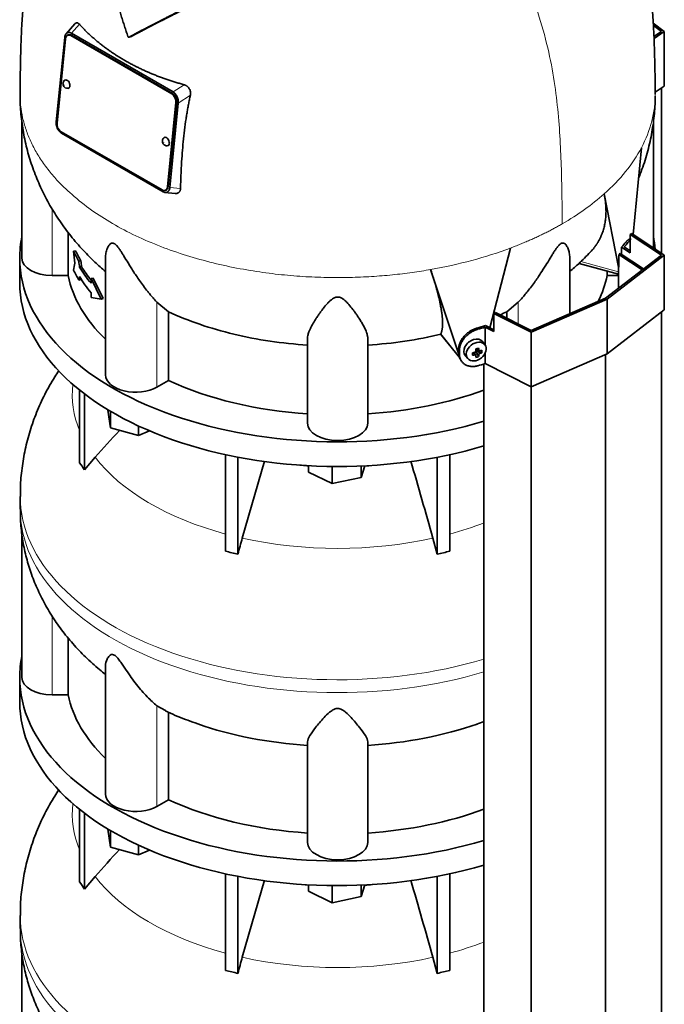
# Model space of a CAD drawing. Header units: millimetres. Extents: x 427 to 1319, y -2013 to 1724.
# Tile 9 of 30: x 1027 to 1316, y -1200 to -759. Entities that reach past the tile are written whole.
import ezdxf

# ---------------------------------------------------------------- set-up
doc = ezdxf.new("R2010")
doc.units = ezdxf.units.MM
for name, color, linetype in [('M5X8_UNI7687', 7, 'Continuous'), ('MID_454-4', 7, 'Continuous'), ('VSI344-454_TERMI', 7, 'Continuous'), ('VSI344-454_TESTA', 7, 'Continuous'), ('VSI454_DIFFUSORE', 7, 'Continuous')]:
    doc.layers.add(name, color=color, linetype=linetype)

# ---------------------------------------------------------------- blocks, each defined once
blk = doc.blocks.new('SE4')
at = {"layer": 'M5X8_UNI7687', "color": 7, "linetype": 'Continuous', "lineweight": 35}
for p, q in [((1235.68, -905.05), (1234.67, -903.7)), ((1230.08, -909.72), (1230.43, -908.53)), ((1231.6, -909.7), (1230.91, -908.45)), ((1231.87, -906.76), (1233.03, -907.76)), ((1232.82, -910.32), (1231.91, -908.35)), ((1231.94, -906.83), (1231.94, -907.71)), ((1234.31, -908.58), (1232.37, -907.82)), ((1226.9, -909.98), (1228.01, -911.24))]:
    blk.add_line(p, q, dxfattribs=at)
at = {"layer": 'M5X8_UNI7687', "color": 4, "linetype": 'Continuous', "lineweight": 9}
for p, q in [((1231.18, -909.56), (1230.6, -908.51)), ((1232.92, -909.5), (1231.91, -908.35)), ((1231.99, -906.73), (1232.92, -907.53)), ((1232.37, -907.82), (1233.37, -908.97))]:
    blk.add_line(p, q, dxfattribs=at)
at = {"layer": 'M5X8_UNI7687', "color": 7, "linetype": 'Continuous', "lineweight": 35}
for centre, major_axis, ratio, start_param, end_param in [((1300.61, -866.4), (1.3, 4.83), 0.345066, 0.560828, 0.777666), ((1230.71, -906.75), (3.89, 3.14), 0.739997, 0, 3.172175), ((1230.71, -906.75), (3.89, 3.14), 0.739997, 6.252603, 6.283185), ((1231.8, -903.91), (-1.01, -9.2), 0.152739, -1.021742, -0.87205), ((1228.1, -903.64), (9.99, 0.43), 0.510658, -1.393505, -1.278945), ((1229.03, -907.16), (8.97, 2.29), 0.035701, -1.293098, -1.143406), ((1228.24, -903.47), (2.06, -9.79), 0.279258, 1.046834, 1.161394), ((1232.17, -908), (0.391, 0.312), 0.744948, 1.56038, 2.087178), ((1232.37, -908.23), (-0.449, 0.845), 0.482969, 0.934611, 1.452812), ((1232.37, -908.23), (-0.837, 0.408), 0.40333, 4.914112, 5.432313), ((1227.96, -903.55), (3.16, -9.49), 0.408248, 1.007206, 1.121766), ((1228.1, -903.64), (9.99, 0.43), 0.510658, -1.036687, -0.922127), ((1228.1, -903.39), (9.99, -0.48), 0.639648, -0.984117, -0.869557), ((1226.25, -905.41), (6.65, -6.44), 0.71261, 0.529363, 0.679055), ((1228.1, -903.39), (9.99, -0.48), 0.639648, -1.340934, -1.226375), ((1228.24, -903.47), (2.06, -9.79), 0.279258, 0.690017, 0.804576), ((1229.03, -902.16), (7.61, -5.28), 0.901051, 5.557555, 5.707247), ((1227.96, -903.55), (3.16, -9.49), 0.408248, 0.650389, 0.764948)]:
    blk.add_ellipse(centre, major_axis=major_axis, ratio=ratio, start_param=start_param, end_param=end_param, dxfattribs=at)
blk.add_ellipse((1231.77, -908.06), major_axis=(-3.84, -3.1), ratio=0.739997, dxfattribs=at)
for points in [[(1231.18, -908.4), (1231.2, -908.4), (1231.23, -908.39), (1231.28, -908.37), (1231.32, -908.36), (1231.36, -908.33), (1231.4, -908.31), (1231.44, -908.28), (1231.48, -908.24), (1231.51, -908.21), (1231.54, -908.17), (1231.57, -908.13), (1231.59, -908.09), (1231.61, -908.05), (1231.62, -908), (1231.63, -907.96), (1231.64, -907.92), (1231.64, -907.89), (1231.64, -907.87)], [(1232.92, -907.53), (1232.92, -907.54), (1232.93, -907.57), (1232.94, -907.61), (1232.95, -907.65), (1232.97, -907.68), (1232.98, -907.71), (1233.01, -907.74), (1233.04, -907.77), (1233.07, -907.79), (1233.1, -907.81), (1233.14, -907.82), (1233.17, -907.83), (1233.21, -907.84), (1233.25, -907.84), (1233.29, -907.83), (1233.33, -907.83), (1233.36, -907.82), (1233.37, -907.81)], [(1231.64, -909.85), (1231.64, -909.83), (1231.64, -909.81), (1231.63, -909.77), (1231.62, -909.74), (1231.61, -909.71), (1231.59, -909.68), (1231.57, -909.66), (1231.54, -909.63), (1231.51, -909.61), (1231.48, -909.59), (1231.44, -909.57), (1231.4, -909.56), (1231.36, -909.56), (1231.32, -909.55), (1231.28, -909.55), (1231.23, -909.55), (1231.2, -909.56), (1231.18, -909.56)], [(1233.37, -908.97), (1233.36, -908.98), (1233.33, -908.99), (1233.29, -909.01), (1233.25, -909.03), (1233.21, -909.06), (1233.17, -909.09), (1233.14, -909.12), (1233.1, -909.15), (1233.07, -909.19), (1233.04, -909.23), (1233.01, -909.27), (1232.98, -909.31), (1232.97, -909.35), (1232.95, -909.38), (1232.94, -909.42), (1232.93, -909.46), (1232.92, -909.49), (1232.92, -909.5)]]:
    blk.add_open_spline(points, degree=3, dxfattribs=at)
at = {"layer": 'MID_454-4', "color": 7, "linetype": 'Continuous', "lineweight": 35}
for p, q in [((1314.77, -864.05), (1314.77, -790.07)), ((1306.17, -871.52), (1295.62, -864.52)), ((1295.83, -864.29), (1296.27, -864.07)), ((1296.27, -864.07), (1306.78, -871.05)), ((1295.51, -870.45), (1295.51, -879.68)), ((1314.77, -1666.73), (1314.77, -890.38)), ((1289.71, -1685.93), (1289.71, -909.35)), ((1235.17, -913.66), (1235.17, -1690.32)), ((1256.45, -1700.4), (1256.45, -923.82))]:
    blk.add_line(p, q, dxfattribs=at)
at = {"layer": 'VSI344-454_TERMI', "color": 7, "linetype": 'Continuous', "lineweight": 35}
for p, q in [((1311.11, -760.93), (1316.06, -764.72)), ((1314.77, -764.69), (1311.18, -761.94)), ((1311.42, -766.92), (1314.77, -764.69)), ((1316.06, -764.72), (1311.45, -767.78)), ((1316.06, -764.72), (1316.06, -789.21)), ((1316.06, -789.21), (1311.99, -791.91)), ((1300.82, -855.66), (1301.53, -855.25)), ((1314.77, -864.93), (1300.82, -855.66)), ((1300.82, -855.66), (1300.82, -863.83)), ((1301.53, -855.25), (1316.06, -864.9)), ((1296.93, -861.24), (1300.82, -863.83)), ((1296.93, -864.5), (1296.93, -861.24)), ((1298.13, -861.15), (1300.82, -862.95)), ((1289.71, -884.13), (1314.77, -864.93)), ((1316.06, -864.9), (1290.43, -884.54)), ((1316.06, -864.9), (1316.06, -889.4)), ((1290.43, -884.54), (1256.41, -899.34)), ((1256.45, -898.6), (1289.71, -884.13)), ((1290.43, -884.54), (1290.43, -909.04)), ((1239.69, -890.95), (1240.4, -890.54)), ((1256.41, -899.34), (1239.69, -890.95)), ((1239.69, -890.95), (1239.69, -899.12)), ((1240.4, -890.54), (1256.45, -898.6)), ((1316.06, -889.4), (1290.43, -909.04)), ((1235.78, -905.2), (1235.78, -897.15)), ((1235.78, -897.15), (1239.69, -899.12)), ((1235.92, -896.46), (1239.69, -898.35)), ((1256.41, -899.34), (1256.41, -923.84)), ((1223.86, -908.66), (1223.86, -907.03)), ((1224.24, -909.2), (1224.24, -907.57)), ((1224.84, -911.89), (1225.22, -912.43)), ((1235.78, -913.48), (1235.78, -908.76)), ((1290.43, -909.04), (1256.41, -923.84)), ((1256.41, -923.84), (1235.78, -913.48))]:
    blk.add_line(p, q, dxfattribs=at)
at = {"layer": 'VSI344-454_TERMI', "color": 4, "linetype": 'Continuous', "lineweight": 9}
for p, q in [((1299.78, -859.24), (1298.85, -859.02)), ((1232.09, -897.57), (1232.47, -898.1)), ((1223.86, -907.03), (1224.24, -907.57)), ((1224.24, -909.2), (1223.86, -908.66))]:
    blk.add_line(p, q, dxfattribs=at)
at = {"layer": 'VSI344-454_TERMI', "color": 7, "linetype": 'Continuous', "lineweight": 35}
for centre, major_axis, start_param, end_param in [((1169.65, -822.97), (143.5, 0), -0.480069, -0.450192), ((1169.65, -822.97), (144.5, 0), -0.475352, -0.449757), ((1169.65, -822.97), (143.5, 0), -1.120604, -1.090727), ((1169.65, -822.97), (144.5, 0), -1.121039, -1.095444), ((1169.65, -839.3), (144.5, 0), -1.121039, -1.095444)]:
    blk.add_ellipse(centre, major_axis=major_axis, ratio=0.57735, start_param=start_param, end_param=end_param, dxfattribs=at)
for points, knots in [([(1298.85, -859.02), (1298.89, -858.97), (1298.98, -858.87), (1299.11, -858.73), (1299.23, -858.6), (1299.36, -858.47), (1299.48, -858.36), (1299.6, -858.25), (1299.72, -858.15), (1299.85, -858.06), (1299.96, -857.97), (1300.08, -857.9), (1300.2, -857.84), (1300.39, -857.74), (1300.64, -857.65), (1300.91, -857.63), (1301.07, -857.65), (1301.14, -857.67)], [0, 0, 0, 0, 0.0210181, 0.0419347, 0.0627717, 0.0835515, 0.1042965, 0.1250293, 0.1457726, 0.1665489, 0.1873807, 0.2082903, 0.2292998, 0.2504308, 0.312491, 0.3747066, 0.4161494, 0.4161494, 0.4161494, 0.4161494]), ([(1300.85, -858.22), (1300.82, -858.24), (1300.72, -858.31), (1300.53, -858.46), (1300.28, -858.69), (1300.03, -858.94), (1299.86, -859.14), (1299.78, -859.24)], [0.8203443, 0.8203443, 0.8203443, 0.8203443, 0.8334714, 0.8749845, 0.9164568, 0.9580689, 1, 1, 1, 1]), ([(1223.86, -907.03), (1223.86, -906.95), (1223.87, -906.79), (1223.88, -906.54), (1223.9, -906.3), (1223.93, -906.05), (1223.97, -905.81), (1224.02, -905.56), (1224.08, -905.31), (1224.14, -905.06), (1224.22, -904.82), (1224.3, -904.57), (1224.4, -904.32), (1224.56, -903.9), (1224.83, -903.33), (1225.25, -902.61), (1225.74, -901.91), (1226.29, -901.24), (1226.89, -900.6), (1227.54, -900.01), (1228.23, -899.46), (1228.88, -899.02), (1229.47, -898.67), (1229.98, -898.39), (1230.5, -898.14), (1231.03, -897.92), (1231.56, -897.73), (1231.91, -897.62), (1232.09, -897.57)], [0, 0, 0, 0, 0.020997, 0.041893, 0.062713, 0.083477, 0.104209, 0.124931, 0.145666, 0.166436, 0.187265, 0.208173, 0.229184, 0.250319, 0.312379, 0.374611, 0.437429, 0.499972, 0.562502, 0.625327, 0.687534, 0.749602, 0.791735, 0.833469, 0.874983, 0.916456, 0.958068, 1, 1, 1, 1]), ([(1232.47, -898.1), (1232.38, -898.13), (1232.2, -898.18), (1231.93, -898.27), (1231.67, -898.36), (1231.4, -898.46), (1231.14, -898.57), (1230.88, -898.68), (1230.62, -898.8), (1230.36, -898.93), (1230.1, -899.06), (1229.85, -899.2), (1229.59, -899.35), (1229.18, -899.61), (1228.61, -899.99), (1227.92, -900.54), (1227.27, -901.14), (1226.66, -901.77), (1226.12, -902.45), (1225.63, -903.15), (1225.21, -903.87), (1224.9, -904.52), (1224.68, -905.1), (1224.52, -905.6), (1224.39, -906.1), (1224.31, -906.59), (1224.25, -907.08), (1224.24, -907.4), (1224.24, -907.57)], [0, 0, 0, 0, 0.021018, 0.041934, 0.062771, 0.08355, 0.104295, 0.125028, 0.145771, 0.166547, 0.187379, 0.208288, 0.229298, 0.250429, 0.312489, 0.374705, 0.437522, 0.500061, 0.562591, 0.625422, 0.687637, 0.749714, 0.79185, 0.833578, 0.875077, 0.916526, 0.958107, 1, 1, 1, 1]), ([(1224.84, -911.89), (1224.71, -911.71), (1224.52, -911.39), (1224.3, -910.92), (1224.14, -910.5), (1224.02, -910.06), (1223.93, -909.61), (1223.87, -909.14), (1223.87, -908.82), (1223.86, -908.66)], [0.6886177, 0.6886177, 0.6886177, 0.6886177, 0.7497141, 0.7918499, 0.8335781, 0.8750765, 0.9165257, 0.958107, 1, 1, 1, 1]), ([(1224.24, -909.2), (1224.24, -909.28), (1224.24, -909.44), (1224.26, -909.68), (1224.28, -909.91), (1224.31, -910.14), (1224.35, -910.37), (1224.4, -910.6), (1224.46, -910.82), (1224.52, -911.03), (1224.6, -911.25), (1224.68, -911.46), (1224.77, -911.66), (1224.94, -912), (1225.21, -912.44), (1225.63, -912.96), (1226.12, -913.42), (1226.66, -913.82), (1227.27, -914.15), (1227.92, -914.42), (1228.61, -914.61), (1229.26, -914.72), (1229.85, -914.76), (1230.36, -914.77), (1230.88, -914.74), (1231.4, -914.67), (1231.93, -914.57), (1232.29, -914.48), (1232.47, -914.43)], [0, 0, 0, 0, 0.020996, 0.041893, 0.062713, 0.083477, 0.104209, 0.124931, 0.145666, 0.166436, 0.187264, 0.208173, 0.229184, 0.250319, 0.312379, 0.374611, 0.437429, 0.499972, 0.562503, 0.625328, 0.687536, 0.749604, 0.791737, 0.833471, 0.874985, 0.916457, 0.958069, 1, 1, 1, 1])]:
    blk.add_open_spline(points, degree=3, knots=knots, dxfattribs=at)
at = {"layer": 'VSI344-454_TESTA', "color": 7, "linetype": 'Continuous', "lineweight": 35}
for p, q in [((1051.88, -761.22), (1047.94, -765.69)), ((1047.31, -767.34), (1043.52, -805.18)), ((1048.46, -765.28), (1048.26, -765.4)), ((1048.94, -766.23), (1048.59, -766.38)), ((1095.3, -792.68), (1050.05, -766.55)), ((1050.36, -765.46), (1095.87, -791.73)), ((1095.65, -792.53), (1050.4, -766.4)), ((1076.16, -767.2), (1077.19, -766.93)), ((1047.67, -767.91), (1043.88, -805.75)), ((1097.75, -793.98), (1097.6, -793.65)), ((1093.37, -834.33), (1097.17, -796.48)), ((1093.73, -834.18), (1097.52, -796.33)), ((1098.22, -796.74), (1094.43, -834.58)), ((1028.15, -805.07), (1028.15, -866.25)), ((1311.15, -861.64), (1311.15, -805.36)), ((1043.99, -807.94), (1044.16, -808.29)), ((1045.74, -809.56), (1090.99, -835.69)), ((1045.88, -810.19), (1091.39, -836.46)), ((1302.09, -855.62), (1305.76, -816.81)), ((1092.2, -836.78), (1096.86, -837.25)), ((1092.45, -835.86), (1092.8, -835.7)), ((1093.27, -836.65), (1093.49, -836.52)), ((1295.59, -870.32), (1289.07, -837.47)), ((1048.9, -854.74), (1048.9, -874.04)), ((1052.23, -862.92), (1051.3, -863.15)), ((1237.83, -897.42), (1247.12, -861.69)), ((1295.62, -864.52), (1295.62, -870.33)), ((1054.58, -867.41), (1053.65, -867.63)), ((1065.64, -865.95), (1065.64, -918.5)), ((1273.66, -891.11), (1273.66, -865.95)), ((1277.9, -868.65), (1295.51, -873.39)), ((1054.88, -870.03), (1053.96, -870.25)), ((1223.65, -908.51), (1211.33, -871.33)), ((1290.39, -872.02), (1290.39, -874.04)), ((1048.9, -874.04), (1041.65, -874.04)), ((1054.58, -875.84), (1053.65, -876.06)), ((1060.06, -875.17), (1059.13, -875.4)), ((1063.67, -884.58), (1059.13, -875.4)), ((1059.13, -875.4), (1059.13, -877.5)), ((1064.6, -884.36), (1060.06, -875.17)), ((1295.51, -874.04), (1290.39, -874.04)), ((1059.13, -881.72), (1059.13, -883.83)), ((1063.67, -884.58), (1059.13, -883.83)), ((1064.6, -884.36), (1063.67, -884.58)), ((1093.81, -890.27), (1088.68, -885.99)), ((1250.61, -885.99), (1245.48, -890.27)), ((1093.81, -890.27), (1093.81, -921.05)), ((1245.48, -890.27), (1245.48, -893.09)), ((1156.15, -940.15), (1156.15, -902.12)), ((1183.15, -940.15), (1183.15, -902.12)), ((1215.86, -900.34), (1215.89, -900.09)), ((1215.91, -900.41), (1224.4, -910.93)), ((1093.81, -921.05), (1088.68, -924.02))]:
    blk.add_line(p, q, dxfattribs=at)
at = {"layer": 'VSI344-454_TESTA', "color": 4, "linetype": 'Continuous', "lineweight": 9}
for p, q in [((1050.36, -765.46), (1053.9, -761.44)), ((1050.4, -766.4), (1050.05, -766.55)), ((1100.86, -788.55), (1095.87, -791.73)), ((1095.3, -792.68), (1095.65, -792.53)), ((1103.64, -793.28), (1098.22, -796.74)), ((1097.52, -796.33), (1097.17, -796.48)), ((1093.37, -834.33), (1093.73, -834.18)), ((1094.43, -834.58), (1099.22, -835.05)), ((1041.65, -874.04), (1041.65, -844)), ((1278.59, -867.79), (1295.51, -872.35)), ((1088.68, -924.02), (1088.68, -885.99)), ((1250.61, -895.67), (1250.61, -885.99)), ((1215.89, -900.09), (1224.32, -910.53))]:
    blk.add_line(p, q, dxfattribs=at)
at = {"layer": 'VSI344-454_TESTA', "color": 7, "linetype": 'Continuous', "lineweight": 35}
for centre, major_axis, ratio, start_param, end_param in [((1049.79, -769.13), (1.2, -2.75), 0.643408, 2.425216, 3.996013), ((1050.14, -768.98), (1.2, -2.75), 0.643408, 2.425216, 3.141593), ((1048.25, -788.26), (-0.8, 1.83), 0.643408, 0, 0.21978), ((1048.25, -788.26), (-0.8, 1.83), 0.643408, 2.920391, 6.283185), ((1095.04, -795.26), (1.2, -2.75), 0.643408, 0.85442, 2.425216), ((1095.4, -795.11), (-1.2, 2.75), 0.643408, 3.996013, 5.566809), ((1046, -806.98), (-1.2, 2.75), 0.643408, 0.85442, 2.425216), ((1092.8, -813.98), (-0.8, 1.83), 0.643408, 0, 0.21978), ((1092.8, -813.98), (-0.8, 1.83), 0.643408, 2.920391, 6.283185), ((1091.25, -833.11), (-1.2, 2.75), 0.643408, 2.425216, 3.996013), ((1091.6, -832.95), (-1.2, 2.75), 0.643408, 3.141593, 3.996013), ((1169.65, -844.88), (-122.5, 0), 0.57735, 0.261186, 0.327396), ((1169.65, -844.88), (-121.5, 0), 0.57735, 0.260097, 0.326857), ((1041.65, -866.25), (13.5, 0), 0.57735, 3.141593, 4.712389), ((1169.65, -853.32), (-122.5, 0), 0.57735, 0.261186, 0.327396), ((1169.65, -846.99), (-122.5, 0), 0.57735, 0.335083, 0.446047), ((1169.65, -846.99), (-121.5, 0), 0.57735, 0.334608, 0.428513), ((1169.65, -866.25), (-121.5, 0), 0.57735, 0.111341, 0.543224), ((1169.65, -851.21), (-122.5, 0), 0.57735, 0.335083, 0.446047), ((1169.65, -866.25), (121.5, 0), 0.57735, 6.004526, 6.171844), ((1079.14, -918.5), (13.5, 0), 0.57735, 3.141593, 5.497787), ((1169.65, -866.25), (-121.5, 0), 0.57735, 0.896739, 1.459455), ((1169.65, -866.25), (121.5, 0), 0.57735, 4.82373, 5.281941), ((1169.65, -940.15), (13.5, 0), 0.57735, 3.141593, 6.283185)]:
    blk.add_ellipse(centre, major_axis=major_axis, ratio=ratio, start_param=start_param, end_param=end_param, dxfattribs=at)
at = {"layer": 'VSI344-454_TESTA', "color": 4, "linetype": 'Continuous', "lineweight": 9}
for centre in [(1047.19, -788.72), (1091.74, -814.44)]:
    blk.add_ellipse(centre, major_axis=(-0.0254, 0.0582), ratio=0.643408, dxfattribs=at)
for start_param, end_param in [(5.707705, 5.986003), (5.009578, 5.287871)]:
    blk.add_ellipse((1169.65, -792.74), major_axis=(142.36, 0), ratio=0.57735, start_param=start_param, end_param=end_param, dxfattribs=at)
at = {"layer": 'VSI344-454_TESTA', "color": 7, "linetype": 'Continuous', "lineweight": 35}
for points, degree, knots in [([(1045.75, -687.58), (1044.81, -689.4), (1042.77, -693.54), (1039.9, -700.14), (1037.3, -707.21), (1035.13, -714.29), (1033.35, -721.31), (1031.81, -728.66), (1030.51, -736.41), (1029.48, -744.53), (1028.69, -752.79), (1028.1, -761.42), (1027.73, -769.62), (1027.53, -777.24), (1027.43, -782.64), (1027.34, -787.32), (1027.29, -790.58), (1027.29, -792.33), (1027.29, -792.75)], 3, [0.2699982, 0.2699982, 0.2699982, 0.2699982, 0.3097428, 0.3589779, 0.4080409, 0.4547891, 0.5013354, 0.5476723, 0.6009079, 0.6554699, 0.7111882, 0.769645, 0.8364889, 0.884242, 0.9344418, 0.962453, 0.9924487, 1, 1, 1, 1]), ([(1311.99, -792.77), (1311.99, -791.67), (1311.99, -789.32), (1311.92, -785.5), (1311.85, -781.51), (1311.74, -776.42), (1311.57, -770.07), (1311.24, -762.32), (1310.72, -754.26), (1309.96, -745.85), (1308.97, -737.74), (1307.69, -729.75), (1306.15, -722.19), (1304.28, -714.71), (1302.03, -707.29), (1299.36, -700.06), (1296.46, -693.42), (1294.46, -689.36), (1293.47, -687.43)], 3, [0, 0, 0, 0, 0.0201862, 0.0508814, 0.0799302, 0.1159894, 0.166267, 0.2175684, 0.2794606, 0.3355533, 0.389984, 0.4429588, 0.4946294, 0.5401845, 0.5914704, 0.6434009, 0.6884809, 0.7304774, 0.7304774, 0.7304774, 0.7304774]), ([(1075.65, -766.91), (1075.52, -766.53), (1075.26, -765.78), (1074.88, -764.63), (1074.5, -763.48), (1074.12, -762.33), (1073.75, -761.17), (1073.39, -760), (1073.03, -758.82), (1072.67, -757.64), (1072.32, -756.45), (1071.98, -755.25), (1071.64, -754.05), (1071.31, -752.84), (1070.98, -751.63), (1070.65, -750.41), (1070.34, -749.18), (1069.89, -747.41), (1069.32, -745.08), (1068.63, -742.14), (1067.95, -739.08), (1067.27, -735.9), (1066.6, -732.62), (1066.16, -730.39), (1065.94, -729.26)], 3, [0, 0, 0, 0, 0.030328, 0.060804, 0.091429, 0.122206, 0.153136, 0.184222, 0.215465, 0.246867, 0.278431, 0.310158, 0.342051, 0.374109, 0.406337, 0.438735, 0.471305, 0.504049, 0.578996, 0.657008, 0.738102, 0.822291, 0.909586, 1, 1, 1, 1]), ([(1105.89, -752.02), (1101.72, -754.08), (1098.17, -755.85), (1094.12, -757.87), (1090.58, -759.67), (1088.66, -760.64), (1086.85, -761.57), (1084.96, -762.55), (1083.15, -763.49), (1079.5, -765.4), (1076.16, -767.2)], 2, [0, 0, 0, 0.25, 0.25, 0.5, 0.5, 0.625, 0.625, 0.75, 0.75, 1, 1, 1]), ([(1077.19, -766.93), (1080.52, -765.13), (1084.17, -763.22), (1085.97, -762.28), (1087.86, -761.31), (1089.63, -760.4), (1091.52, -759.44), (1095.08, -757.63), (1099.14, -755.61), (1102.75, -753.81), (1106.95, -751.74)], 2, [0, 0, 0, 0.25, 0.25, 0.375, 0.375, 0.5, 0.5, 0.75, 0.75, 1, 1, 1]), ([(1051.88, -761.22), (1051.89, -761.21), (1052.01, -761.08), (1052.25, -760.88), (1052.57, -760.78), (1052.83, -760.78), (1053.04, -760.83), (1053.25, -760.91), (1053.47, -761.04), (1053.69, -761.21), (1053.83, -761.36), (1053.9, -761.44)], 3, [0.3819069, 0.3819069, 0.3819069, 0.3819069, 0.392179, 0.5097344, 0.6234902, 0.6817649, 0.7404104, 0.8020867, 0.8651418, 0.9320617, 1, 1, 1, 1]), ([(1053.9, -761.44), (1054.08, -761.63), (1054.44, -762.03), (1055, -762.63), (1055.56, -763.21), (1056.13, -763.8), (1056.7, -764.38), (1057.29, -764.95), (1057.88, -765.52), (1058.48, -766.08), (1059.08, -766.64), (1059.7, -767.2), (1060.32, -767.74), (1060.95, -768.29), (1061.59, -768.83), (1062.23, -769.36), (1062.88, -769.89), (1063.54, -770.42), (1064.21, -770.93), (1064.88, -771.45), (1065.56, -771.96), (1066.25, -772.46), (1066.94, -772.96), (1067.64, -773.45), (1068.35, -773.94), (1069.06, -774.42), (1069.78, -774.9), (1070.51, -775.37), (1071.24, -775.83), (1071.98, -776.29), (1072.73, -776.75), (1073.49, -777.2), (1074.48, -777.78), (1075.73, -778.49), (1077.25, -779.31), (1078.79, -780.11), (1080.35, -780.89), (1081.94, -781.65), (1083.55, -782.39), (1085.19, -783.11), (1086.85, -783.8), (1088.52, -784.48), (1090.23, -785.13), (1091.95, -785.76), (1093.69, -786.36), (1095.45, -786.95), (1097.24, -787.5), (1099.04, -788.04), (1100.25, -788.38), (1100.86, -788.55)], 3, [0, 0, 0, 0, 0.016211, 0.032418, 0.048618, 0.064813, 0.081003, 0.097187, 0.113366, 0.129539, 0.145707, 0.161869, 0.178026, 0.194178, 0.210323, 0.226464, 0.242598, 0.258728, 0.274851, 0.29097, 0.307082, 0.323189, 0.339291, 0.355387, 0.371478, 0.387563, 0.403642, 0.419716, 0.435784, 0.451847, 0.467904, 0.483956, 0.500002, 0.531096, 0.562211, 0.593346, 0.624503, 0.65568, 0.686878, 0.718097, 0.749337, 0.780598, 0.811879, 0.843181, 0.874504, 0.905847, 0.937211, 0.968595, 1, 1, 1, 1]), ([(1075.65, -766.91), (1075.66, -766.93), (1075.68, -766.97), (1075.71, -767.03), (1075.75, -767.09), (1075.8, -767.15), (1075.87, -767.2), (1075.94, -767.23), (1076.02, -767.24), (1076.09, -767.23), (1076.14, -767.21), (1076.16, -767.2)], 3, [0, 0, 0, 0, 0.083882, 0.167351, 0.251899, 0.376428, 0.501233, 0.625666, 0.750014, 0.87532, 1, 1, 1, 1]), ([(1047.22, -786.59), (1047.2, -786.6), (1047, -786.73), (1046.76, -787.14), (1046.55, -787.73), (1046.54, -788.36), (1046.73, -789.03), (1047.12, -789.58), (1047.45, -789.8), (1047.59, -789.89)], 3, [0, 0, 0, 0, 0.016071, 0.188666, 0.346757, 0.501927, 0.66984, 0.88022, 1, 1, 1, 1]), ([(1100.86, -788.55), (1100.92, -788.57), (1101.05, -788.6), (1101.23, -788.67), (1101.41, -788.74), (1101.64, -788.85), (1101.91, -789.01), (1102.22, -789.22), (1102.5, -789.46), (1102.83, -789.8), (1103.19, -790.29), (1103.51, -790.97), (1103.67, -791.58), (1103.73, -792.09), (1103.74, -792.49), (1103.72, -792.89), (1103.67, -793.15), (1103.64, -793.28)], 3, [0, 0, 0, 0, 0.03415, 0.067958, 0.101516, 0.134917, 0.197958, 0.259657, 0.318285, 0.37658, 0.490339, 0.607904, 0.728718, 0.794673, 0.861368, 0.929571, 1, 1, 1, 1]), ([(1027.35, -792.8), (1027.33, -793.44), (1027.24, -796.59), (1027.74, -802.88), (1028.89, -810.98), (1030.76, -819.01), (1033.27, -826.82), (1036.4, -834.41), (1040.13, -841.74), (1044.45, -848.79), (1049.34, -855.53), (1054.79, -861.97), (1060.22, -867.49), (1063.98, -870.87), (1065.59, -872.24)], 3, [0, 0, 0, 0, 0.0172164, 0.0989147, 0.1801583, 0.2611103, 0.3419556, 0.4228901, 0.5041242, 0.5858846, 0.6684144, 0.7519691, 0.8368053, 0.9001298, 0.9001298, 0.9001298, 0.9001298]), ([(1103.64, -793.28), (1103.57, -793.62), (1103.42, -794.29), (1103.21, -795.3), (1103, -796.33), (1102.8, -797.36), (1102.61, -798.41), (1102.42, -799.47), (1102.23, -800.53), (1102.05, -801.61), (1101.88, -802.7), (1101.5, -805.12), (1100.98, -808.94), (1100.42, -814.05), (1099.98, -819.22), (1099.7, -823.48), (1099.51, -826.96), (1099.4, -829.6), (1099.3, -832.31), (1099.25, -834.13), (1099.22, -835.05)], 3, [0, 0, 0, 0, 0.02336, 0.047015, 0.070963, 0.095203, 0.119731, 0.144544, 0.169639, 0.195013, 0.220662, 0.246585, 0.366346, 0.49242, 0.612327, 0.739264, 0.80163, 0.865878, 0.932007, 1, 1, 1, 1]), ([(1304.51, -830.42), (1304.64, -830.1), (1305.85, -827.11), (1307.87, -821.33), (1310.01, -812.98), (1311.37, -804.66), (1311.97, -798), (1311.94, -794.55), (1311.93, -793.66)], 3, [0.3312386, 0.3312386, 0.3312386, 0.3312386, 0.3492425, 0.5002412, 0.6490905, 0.7961082, 0.9416001, 0.9861948, 0.9861948, 0.9861948, 0.9861948]), ([(1091.77, -812.31), (1091.75, -812.32), (1091.55, -812.45), (1091.3, -812.86), (1091.1, -813.45), (1091.09, -814.08), (1091.28, -814.74), (1091.67, -815.3), (1092, -815.52), (1092.14, -815.61)], 3, [0, 0, 0, 0, 0.016071, 0.188666, 0.346757, 0.501927, 0.66984, 0.88022, 1, 1, 1, 1]), ([(1099.22, -835.05), (1099.22, -835.11), (1099.22, -835.23), (1099.2, -835.4), (1099.17, -835.56), (1099.13, -835.77), (1099.05, -836.02), (1098.92, -836.28), (1098.77, -836.52), (1098.53, -836.79), (1098.16, -837.06), (1097.62, -837.24), (1097.17, -837.27), (1096.91, -837.25), (1096.87, -837.25)], 3, [0, 0, 0, 0, 0.0335571, 0.0667874, 0.0997731, 0.1325985, 0.1958636, 0.2580457, 0.3183352, 0.3781439, 0.4957181, 0.6141111, 0.7362695, 0.7635613, 0.7635613, 0.7635613, 0.7635613]), ([(1282.98, -863.45), (1283.05, -863.38), (1283.22, -863.2), (1283.49, -862.89), (1283.8, -862.54), (1284.11, -862.18), (1284.4, -861.82), (1284.69, -861.45), (1284.97, -861.08), (1285.24, -860.7), (1285.51, -860.32), (1285.77, -859.93), (1286.02, -859.54), (1286.26, -859.15), (1286.49, -858.75), (1286.72, -858.35), (1286.94, -857.94), (1287.15, -857.53), (1287.35, -857.12), (1287.55, -856.7), (1287.74, -856.27), (1287.92, -855.85), (1288.09, -855.42), (1288.33, -854.79), (1288.62, -853.96), (1288.93, -852.91), (1289.2, -851.85), (1289.42, -850.79), (1289.61, -849.71), (1289.75, -848.62), (1289.85, -847.52), (1289.91, -846.42), (1289.93, -845.32), (1289.92, -844.2), (1289.86, -843.09), (1289.78, -841.97), (1289.65, -840.84), (1289.49, -839.72), (1289.3, -838.6), (1289.15, -837.85), (1289.07, -837.47)], 3, [0.1920657, 0.1920657, 0.1920657, 0.1920657, 0.2005107, 0.2147742, 0.2290298, 0.2432778, 0.2575181, 0.2717506, 0.2859755, 0.3001927, 0.3144023, 0.3286042, 0.3427985, 0.3569852, 0.3711642, 0.3853356, 0.3994995, 0.4136557, 0.4278043, 0.4419454, 0.4560788, 0.4702047, 0.484323, 0.4984337, 0.5315552, 0.5644411, 0.5970912, 0.6295054, 0.6616835, 0.6936252, 0.7253304, 0.756799, 0.7880306, 0.8190252, 0.8497823, 0.8803019, 0.9105837, 0.9406275, 0.970433, 1, 1, 1, 1]), ([(1088.68, -885.99), (1088.47, -885.75), (1088.03, -885.28), (1087.32, -884.49), (1086.51, -883.55), (1085.57, -882.44), (1084.26, -880.82), (1082.68, -878.78), (1080.95, -876.4), (1079.41, -874.16), (1078.04, -872.09), (1076.84, -870.2), (1075.46, -867.97), (1074.2, -865.89), (1073.01, -863.95), (1072.19, -862.68), (1071.4, -861.53), (1070.6, -860.54), (1069.76, -859.76), (1068.94, -859.42), (1068.3, -859.5), (1067.77, -859.81), (1067.3, -860.28), (1066.71, -861.13), (1066.25, -862.19), (1065.9, -863.42), (1065.71, -864.51), (1065.64, -865.37), (1065.64, -865.85), (1065.64, -865.95)], 3, [0, 0, 0, 0, 0.020247, 0.0413012, 0.0631676, 0.0911499, 0.1206822, 0.1725651, 0.2189806, 0.2600001, 0.2962057, 0.3283254, 0.3570821, 0.4069553, 0.4285992, 0.4484587, 0.4665056, 0.4826091, 0.4971306, 0.5113122, 0.5266668, 0.543344, 0.562023, 0.5826937, 0.6304427, 0.6595254, 0.6923195, 0.7261108, 0.734395, 0.734395, 0.734395, 0.734395]), ([(1273.66, -865.95), (1273.66, -865.79), (1273.64, -864.93), (1273.45, -863.47), (1272.88, -861.71), (1272.19, -860.47), (1271.53, -859.8), (1270.97, -859.51), (1270.44, -859.42), (1269.71, -859.66), (1268.92, -860.3), (1268.16, -861.19), (1267.38, -862.27), (1266.6, -863.45), (1265.77, -864.79), (1264.55, -866.8), (1262.83, -869.62), (1260.97, -872.54), (1259.26, -875.08), (1257.72, -877.26), (1256.11, -879.45), (1254.5, -881.49), (1253.06, -883.23), (1251.76, -884.73), (1250.99, -885.58), (1250.61, -885.99)], 3, [0.265607, 0.265607, 0.265607, 0.265607, 0.2789295, 0.3409942, 0.392778, 0.4359518, 0.4604978, 0.4716154, 0.4871189, 0.5000341, 0.5129562, 0.5284792, 0.5444389, 0.5641957, 0.583938, 0.6074587, 0.6593255, 0.7214848, 0.7571561, 0.7963778, 0.8446458, 0.8874257, 0.9275339, 0.9650516, 1, 1, 1, 1]), ([(1273.71, -872.24), (1275.08, -871.08), (1278.31, -868.2), (1281.05, -865.4), (1282.95, -863.43)], 3, [0.4405292, 0.4405292, 0.4405292, 0.4405292, 0.6732736, 1, 1, 1, 1]), ([(1215.89, -900.09), (1215.92, -900.04), (1215.98, -899.92), (1216.05, -899.74), (1216.13, -899.55), (1216.19, -899.36), (1216.26, -899.15), (1216.32, -898.94), (1216.37, -898.72), (1216.42, -898.49), (1216.47, -898.26), (1216.51, -898.02), (1216.55, -897.77), (1216.58, -897.51), (1216.61, -897.25), (1216.63, -896.98), (1216.65, -896.7), (1216.67, -896.41), (1216.68, -896.12), (1216.69, -895.82), (1216.69, -895.51), (1216.69, -895.2), (1216.69, -894.88), (1216.68, -894.55), (1216.66, -894.21), (1216.64, -893.87), (1216.62, -893.52), (1216.6, -893.17), (1216.57, -892.81), (1216.53, -892.44), (1216.49, -892.07), (1216.45, -891.69), (1216.4, -891.3), (1216.35, -890.9), (1216.29, -890.5), (1216.23, -890.1), (1216.14, -889.5), (1216.01, -888.7), (1215.82, -887.68), (1215.61, -886.64), (1215.39, -885.57), (1215.14, -884.47), (1214.87, -883.36), (1214.59, -882.23), (1214.29, -881.08), (1213.97, -879.91), (1213.64, -878.72), (1213.29, -877.52), (1212.93, -876.31), (1212.55, -875.08), (1212.16, -873.84), (1211.75, -872.59), (1211.47, -871.75), (1211.33, -871.33)], 3, [0, 0, 0, 0, 0.014374, 0.02874, 0.043097, 0.057447, 0.071789, 0.086123, 0.100449, 0.114767, 0.129077, 0.143379, 0.157674, 0.171961, 0.186239, 0.200511, 0.214774, 0.22903, 0.243278, 0.257518, 0.27175, 0.285975, 0.300193, 0.314402, 0.328604, 0.342798, 0.356985, 0.371164, 0.385335, 0.399499, 0.413655, 0.427804, 0.441945, 0.456079, 0.470204, 0.484323, 0.498433, 0.531555, 0.564441, 0.597091, 0.629505, 0.661683, 0.693625, 0.72533, 0.756799, 0.78803, 0.819025, 0.849782, 0.880302, 0.910583, 0.940627, 0.970433, 1, 1, 1, 1]), ([(1183.15, -902.12), (1183.14, -901.94), (1183.13, -901.57), (1183.03, -900.97), (1182.87, -900.27), (1182.6, -899.45), (1182.13, -898.26), (1181.4, -896.77), (1180.41, -895.03), (1179.4, -893.41), (1178.4, -891.9), (1177.44, -890.53), (1176.25, -888.92), (1175.06, -887.42), (1173.83, -886.07), (1172.93, -885.2), (1172.01, -884.47), (1171.02, -883.9), (1169.89, -883.59), (1168.72, -883.73), (1167.7, -884.2), (1166.77, -884.86), (1165.88, -885.66), (1164.64, -886.94), (1163.45, -888.4), (1162.23, -890.01), (1161.25, -891.38), (1160.31, -892.76), (1159.16, -894.56), (1158.13, -896.33), (1157.28, -898.01), (1156.69, -899.42), (1156.24, -900.81), (1156.18, -901.7), (1156.15, -902.12)], 3, [0, 0, 0, 0, 0.020247, 0.041301, 0.063168, 0.09115, 0.120682, 0.172565, 0.218981, 0.26, 0.296206, 0.328325, 0.357082, 0.406955, 0.428599, 0.448459, 0.466506, 0.482609, 0.497131, 0.511312, 0.526667, 0.543344, 0.562023, 0.582694, 0.630443, 0.659525, 0.692319, 0.726111, 0.759233, 0.82594, 0.865768, 0.902245, 0.953307, 1, 1, 1, 1]), ([(1093.81, -890.27), (1098.26, -892.32), (1102.96, -894.2), (1112.78, -897.54), (1117.89, -899.01), (1128.41, -901.53), (1133.83, -902.58), (1144.87, -904.22), (1150.48, -904.81), (1156.15, -905.18)], 3, [0, 0, 0, 0, 0.25, 0.25, 0.5, 0.5, 0.75, 0.75, 1, 1, 1, 1]), ([(1215.86, -900.34), (1210.64, -901.58), (1205.27, -902.61), (1194.33, -904.23), (1188.76, -904.81), (1183.15, -905.18)], 3, [0, 0, 0, 0, 0.5, 0.5, 1, 1, 1, 1])]:
    blk.add_open_spline(points, degree=degree, knots=knots, dxfattribs=at)
at = {"layer": 'VSI344-454_TESTA', "color": 4, "linetype": 'Continuous', "lineweight": 9}
for points, knots in [([(1251.15, -728.41), (1252.18, -732.97), (1254.98, -742.63), (1260.11, -757.97), (1264.49, -773.85), (1267.14, -788.87), (1268.71, -802.96), (1269.59, -816.51), (1270.06, -829.75), (1270.21, -841.08), (1270.31, -848.12), (1270.31, -850.85)], [0, 0, 0, 0, 0.117079, 0.240569, 0.360617, 0.476421, 0.590288, 0.703407, 0.816259, 0.929029, 1, 1, 1, 1]), ([(1312, -792.77), (1312, -796.83), (1311.47, -800.89), (1309.39, -808.93), (1307.83, -812.91), (1305.76, -816.81)], [0.500754, 0.500754, 0.500754, 0.500754, 0.75, 0.75, 1, 1, 1, 1])]:
    blk.add_open_spline(points, degree=3, knots=knots, dxfattribs=at)
at = {"layer": 'VSI344-454_TESTA', "color": 7, "linetype": 'Continuous', "lineweight": 35}
for points, degree in [([(1048.26, -765.4), (1047.45, -765.97), (1047.31, -767.34)], 2), ([(1050.36, -765.46), (1049.29, -764.84), (1048.46, -765.28)], 2), ([(1047.59, -789.89), (1048.03, -790.12), (1048.42, -790.2), (1048.76, -790.13)], 3), ([(1097.59, -793.65), (1096.94, -792.35), (1095.87, -791.73)], 2), ([(1098.22, -796.74), (1098.36, -795.37), (1097.75, -793.98)], 2), ([(1043.52, -805.18), (1043.38, -806.55), (1043.99, -807.94)], 2), ([(1044.16, -808.29), (1044.82, -809.57), (1045.88, -810.19)], 2), ([(1092.14, -815.61), (1092.58, -815.84), (1092.96, -815.92), (1093.31, -815.85)], 3), ([(1091.39, -836.46), (1092.45, -837.07), (1093.27, -836.65)], 2), ([(1093.49, -836.52), (1094.3, -835.95), (1094.43, -834.58)], 2), ([(1051.8, -868.42), (1051.63, -866.66), (1051.46, -864.91), (1051.3, -863.15)], 3), ([(1051.8, -868.42), (1051.63, -869.47), (1051.46, -870.53), (1051.3, -871.58)], 3), ([(1053.96, -870.25), (1053.86, -869.38), (1053.75, -868.5), (1053.65, -867.63)], 3), ([(1054.88, -870.03), (1054.78, -869.16), (1054.68, -868.28), (1054.58, -867.41)], 3), ([(1053.96, -874.47), (1053.86, -875), (1053.75, -875.53), (1053.65, -876.06)], 3), ([(1054.65, -875.44), (1054.63, -875.58), (1054.6, -875.71), (1054.58, -875.84)], 3), ([(1245.48, -890.27), (1244.5, -890.72), (1243.5, -891.17), (1242.49, -891.61)], 3), ([(1239.77, -892.75), (1239.53, -892.85), (1239.29, -892.94), (1239.06, -893.04)], 3)]:
    blk.add_open_spline(points, degree=degree, dxfattribs=at)
at = {"layer": 'VSI344-454_TESTA', "color": 4, "linetype": 'Continuous', "lineweight": 9}
for points, weights in [([(1027.29, -792.75), (1027.31, -858.59), (1120.61, -887.37), (1211.33, -871.33)], [0.668612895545, 0.547046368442, 0.657508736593, 1]), ([(1247.12, -861.69), (1255.49, -858.55), (1263.25, -854.93), (1270.31, -850.85)], [1, 0.996331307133, 0.996331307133, 1])]:
    blk.add_rational_spline(points, weights, degree=3, dxfattribs=at)
blk.add_open_spline([(1289.07, -837.47), (1283.65, -842.29), (1277.35, -846.79), (1270.31, -850.85)], degree=3, dxfattribs=at)
at = {"layer": 'VSI454_DIFFUSORE', "color": 7, "linetype": 'Continuous', "lineweight": 35}
for p, q in [((1027.15, -866.25), (1027.15, -877.27)), ((1053.94, -957.87), (1053.94, -925.29)), ((1056.23, -961.07), (1056.23, -927.08)), ((1066.58, -934.31), (1066.58, -934.08)), ((1067.79, -942.28), (1066.58, -934.31)), ((1067.79, -942.28), (1067.79, -934.81)), ((1080.34, -945.66), (1067.79, -942.28)), ((1080.34, -945.66), (1080.34, -941.38)), ((1085.39, -943.62), (1080.34, -945.66)), ((1056.23, -961.07), (1060.95, -955.43)), ((1119.42, -997.55), (1119.42, -954.26)), ((1124.97, -998.88), (1124.97, -955.39)), ((1136.82, -957.1), (1126.92, -991.64)), ((1214.33, -998.88), (1214.33, -955.39)), ((1219.87, -997.55), (1219.87, -954.26)), ((1156.63, -962.07), (1156.63, -959.2)), ((1167.24, -967.22), (1167.24, -959.53)), ((1181.86, -959.24), (1180.26, -964.48)), ((1180.26, -964.48), (1180.26, -959.31)), ((1167.24, -967.22), (1156.63, -962.07)), ((1180.26, -964.48), (1167.24, -967.22)), ((1027.39, -972.97), (1027.39, -978.72)), ((1028.15, -990.04), (1028.15, -1054.04)), ((1212.37, -991.64), (1214.33, -998.88)), ((1048.9, -1061.84), (1048.9, -1036.37)), ((1065.64, -1048.91), (1065.64, -1106.3)), ((1027.15, -1054.04), (1027.15, -1065.07)), ((1048.9, -1061.84), (1041.65, -1061.84)), ((1092.56, -1068.9), (1088.68, -1066.73)), ((1093.81, -1108.85), (1093.81, -1069.61)), ((1156.15, -1127.94), (1156.15, -1082.86)), ((1183.15, -1127.94), (1183.15, -1082.86)), ((1093.81, -1108.85), (1088.68, -1111.81)), ((1053.94, -1145.66), (1053.94, -1113.08)), ((1056.23, -1148.86), (1056.23, -1114.88)), ((1066.58, -1122.1), (1066.58, -1121.88)), ((1067.79, -1130.07), (1066.58, -1122.1)), ((1067.79, -1130.07), (1067.79, -1122.6)), ((1080.34, -1133.46), (1080.34, -1129.18)), ((1080.34, -1133.46), (1067.79, -1130.07)), ((1085.39, -1131.42), (1080.34, -1133.46)), ((1119.42, -1185.35), (1119.42, -1142.06)), ((1219.87, -1185.35), (1219.87, -1142.06)), ((1056.23, -1148.86), (1060.95, -1143.22)), ((1124.97, -1186.67), (1124.97, -1143.19)), ((1136.82, -1144.89), (1126.92, -1179.43)), ((1214.33, -1186.67), (1214.33, -1143.19)), ((1156.63, -1149.87), (1156.63, -1146.99)), ((1167.24, -1155.01), (1156.63, -1149.87)), ((1167.24, -1155.01), (1167.24, -1147.33)), ((1181.86, -1147.03), (1180.26, -1152.27)), ((1180.26, -1152.27), (1180.26, -1147.11)), ((1180.26, -1152.27), (1167.24, -1155.01)), ((1027.39, -1160.77), (1027.39, -1166.52)), ((1028.15, -1177.83), (1028.15, -1241.84)), ((1212.37, -1179.43), (1214.33, -1186.67))]:
    blk.add_line(p, q, dxfattribs=at)
at = {"layer": 'VSI454_DIFFUSORE', "color": 4, "linetype": 'Continuous', "lineweight": 9}
for p, q in [((1041.65, -1061.84), (1041.65, -1026.52)), ((1088.68, -1111.81), (1088.68, -1066.73))]:
    blk.add_line(p, q, dxfattribs=at)
at = {"layer": 'VSI454_DIFFUSORE', "color": 7, "linetype": 'Continuous', "lineweight": 35}
for centre, major_axis, start_param, end_param in [((1169.65, -866.25), (-142.5, 0), 6.164646, 6.283185), ((1169.65, -866.25), (-142.5, 0), 3.190988, 3.260132), ((1169.65, -866.25), (-142.5, 0), 0, 2.04855), ((1169.65, -877.27), (-142.5, 0), 0, 2.04855), ((1169.65, -1054.04), (-142.5, 0), 6.164646, 6.283185), ((1169.65, -1054.04), (-142.5, 0), 0, 2.04855), ((1041.65, -1054.04), (13.5, 0), 3.141603, 4.712389), ((1169.65, -1054.04), (-121.5, 0), 0.111341, 0.543224), ((1169.65, -1065.07), (-142.5, 0), 0, 2.04855), ((1169.65, -1014.8), (-121.5, 0), 1.02832, 1.459455), ((1169.65, -1014.8), (121.5, 0), 4.82373, 5.2527), ((1079.14, -1106.3), (13.5, 0), 3.141603, 5.497787), ((1169.65, -1054.04), (-121.5, 0), 0.896739, 1.459455), ((1169.65, -1054.04), (121.5, 0), 4.82373, 5.281941), ((1169.65, -1127.94), (13.5, 0), 3.141593, 6.283185)]:
    blk.add_ellipse(centre, major_axis=major_axis, ratio=0.57735, start_param=start_param, end_param=end_param, dxfattribs=at)
at = {"layer": 'VSI454_DIFFUSORE', "color": 4, "linetype": 'Continuous', "lineweight": 9}
for centre, major_axis, start_param, end_param in [((1169.65, -927.56), (118.93, 0), 3.072762, 3.374835), ((1169.65, -927.56), (-118.93, 0), 0.417927, 1.134811), ((1169.65, -906.47), (-92.64, 0), 1.362219, 1.429779), ((1169.65, -906.47), (-92.64, 0), -4.580995, -4.503811), ((1169.65, -972.97), (142.25, 0), 3.141509, 5.19104), ((1169.65, -978.72), (-142.25, 0), 0, 2.049447), ((1169.65, -927.56), (118.93, 0), -1.134811, -0.986085), ((1169.65, -927.56), (-118.93, 0), 1.203325, 1.938268), ((1169.65, -1115.35), (118.93, 0), 3.072762, 3.374835), ((1169.65, -1115.35), (-118.93, 0), 0.417927, 1.134811), ((1169.65, -1094.26), (-92.64, 0), 1.362219, 1.429779), ((1169.65, -1094.26), (-92.64, 0), -4.580995, -4.503811), ((1169.65, -1160.77), (142.25, 0), 3.141509, 5.19104), ((1169.65, -1166.52), (-142.25, 0), 0, 2.049447), ((1169.65, -1115.35), (118.93, 0), -1.134811, -0.986085), ((1169.65, -1115.35), (-118.93, 0), 1.203325, 1.938268)]:
    blk.add_ellipse(centre, major_axis=major_axis, ratio=0.57735, start_param=start_param, end_param=end_param, dxfattribs=at)
at = {"layer": 'VSI454_DIFFUSORE', "color": 7, "linetype": 'Continuous', "lineweight": 35}
for points, knots in [([(1044.68, -916.54), (1044.05, -917.49), (1041.81, -920.98), (1038.32, -927.18), (1034.64, -935.27), (1031.71, -943.53), (1029.52, -951.91), (1028.1, -960.29), (1027.42, -967.5), (1027.46, -971.44), (1027.48, -972.96)], [0.4958454, 0.4958454, 0.4958454, 0.4958454, 0.5249217, 0.6009695, 0.6758655, 0.7495735, 0.8222446, 0.8940276, 0.9650655, 1, 1, 1, 1]), ([(1027.48, -978.74), (1027.46, -980.09), (1027.41, -983.65), (1028.06, -990.17), (1029.4, -997.71), (1031.43, -1005.17), (1034.1, -1012.41), (1037.4, -1019.44), (1041.31, -1026.23), (1045.83, -1032.77), (1050.94, -1039.03), (1056.65, -1045.03), (1061.6, -1049.44), (1064.69, -1052.01), (1065.56, -1052.72)], [0, 0, 0, 0, 0.0398379, 0.1237251, 0.20729, 0.2908214, 0.3746181, 0.4589899, 0.5442557, 0.6307374, 0.7187455, 0.8085532, 0.9003584, 0.9363118, 0.9363118, 0.9363118, 0.9363118]), ([(1126.92, -991.64), (1126.58, -992.83), (1126.24, -994.03), (1125.59, -996.45), (1125.27, -997.67), (1124.97, -998.88)], [0, 0, 0, 0, 0.5, 0.5, 1, 1, 1, 1]), ([(1088.68, -1066.73), (1087.32, -1065.66), (1085.81, -1064.29), (1082.69, -1061.07), (1081.09, -1059.21), (1077.95, -1055.22), (1076.41, -1053.06), (1074.05, -1049.58), (1073.26, -1048.38), (1072, -1046.6), (1071.56, -1046), (1070.84, -1045.14), (1070.59, -1044.87), (1070.06, -1044.37), (1069.79, -1044.17), (1069, -1043.74), (1068.56, -1043.74), (1067.88, -1043.95), (1067.61, -1044.14), (1066.9, -1044.8), (1066.57, -1045.33), (1065.85, -1046.87), (1065.64, -1047.91), (1065.64, -1048.92)], [0, 0, 0, 0, 0.125, 0.125, 0.25, 0.25, 0.375, 0.375, 0.4375, 0.4375, 0.46875, 0.46875, 0.484375, 0.484375, 0.5, 0.5, 0.53125, 0.53125, 0.5625, 0.5625, 0.625, 0.625, 0.7378424, 0.7378424, 0.7378424, 0.7378424]), ([(1092.5, -1069.02), (1092.93, -1069.23), (1095.97, -1070.73), (1101.14, -1072.83), (1105.37, -1074.28), (1107.02, -1074.84)], [0, 0, 0, 0, 0.084898, 0.698889, 1, 1, 1, 1]), ([(1183.15, -1082.86), (1183.15, -1082.12), (1182.75, -1081.21), (1181.45, -1079.04), (1180.54, -1077.79), (1178.38, -1075.06), (1177.14, -1073.56), (1174.91, -1071.18), (1174.11, -1070.37), (1172.71, -1069.21), (1172.21, -1068.84), (1171.31, -1068.37), (1171, -1068.23), (1170.3, -1068.03), (1169.93, -1067.98), (1168.81, -1068.01), (1168.12, -1068.28), (1166.97, -1068.92), (1166.47, -1069.3), (1165.08, -1070.46), (1164.3, -1071.26), (1162.11, -1073.61), (1160.86, -1075.12), (1158.72, -1077.83), (1157.84, -1079.05), (1156.55, -1081.2), (1156.15, -1082.13), (1156.15, -1082.86)], [0, 0, 0, 0, 0.125, 0.125, 0.25, 0.25, 0.375, 0.375, 0.4375, 0.4375, 0.46875, 0.46875, 0.484375, 0.484375, 0.5, 0.5, 0.53125, 0.53125, 0.5625, 0.5625, 0.625, 0.625, 0.75, 0.75, 0.875, 0.875, 1, 1, 1, 1]), ([(1044.68, -1104.33), (1044.05, -1105.28), (1041.81, -1108.77), (1038.32, -1114.97), (1034.64, -1123.06), (1031.71, -1131.32), (1029.52, -1139.71), (1028.1, -1148.08), (1027.42, -1155.3), (1027.46, -1159.23), (1027.48, -1160.76)], [0.4958454, 0.4958454, 0.4958454, 0.4958454, 0.5249217, 0.6009695, 0.6758655, 0.7495735, 0.8222446, 0.8940276, 0.9650655, 1, 1, 1, 1]), ([(1027.48, -1166.54), (1027.46, -1167.88), (1027.41, -1171.44), (1028.06, -1177.96), (1029.4, -1185.51), (1031.43, -1192.96), (1034.1, -1200.2), (1037.4, -1207.23), (1041.31, -1214.02), (1045.83, -1220.56), (1050.94, -1226.82), (1056.65, -1232.82), (1061.6, -1237.23), (1064.69, -1239.81), (1065.56, -1240.51)], [0, 0, 0, 0, 0.0398379, 0.1237251, 0.20729, 0.2908214, 0.3746181, 0.4589899, 0.5442557, 0.6307374, 0.7187455, 0.8085532, 0.9003584, 0.9363118, 0.9363118, 0.9363118, 0.9363118]), ([(1126.92, -1179.43), (1126.58, -1180.63), (1126.24, -1181.83), (1125.59, -1184.25), (1125.27, -1185.46), (1124.97, -1186.67)], [0, 0, 0, 0, 0.5, 0.5, 1, 1, 1, 1])]:
    blk.add_open_spline(points, degree=3, knots=knots, dxfattribs=at)
for points in [[(1060.95, -955.43), (1064.58, -951.41), (1068.21, -947.39), (1071.84, -943.37)], [(1202.48, -957.12), (1205.78, -968.62), (1209.07, -980.13), (1212.37, -991.64)], [(1053.94, -957.87), (1054.7, -958.89), (1055.47, -959.96), (1056.23, -961.07)], [(1124.97, -998.88), (1123.12, -998.39), (1121.27, -997.95), (1119.42, -997.55)], [(1214.33, -998.88), (1216.17, -998.39), (1218.03, -997.95), (1219.87, -997.55)], [(1232.04, -1074.93), (1233.08, -1074.59), (1234.13, -1074.24), (1235.2, -1073.85)], [(1060.95, -1143.22), (1064.58, -1139.2), (1068.21, -1135.18), (1071.84, -1131.17)], [(1053.94, -1145.66), (1054.7, -1146.68), (1055.47, -1147.75), (1056.23, -1148.86)], [(1202.48, -1144.91), (1205.78, -1156.42), (1209.07, -1167.93), (1212.37, -1179.43)], [(1124.97, -1186.67), (1123.12, -1186.18), (1121.27, -1185.74), (1119.42, -1185.35)], [(1214.33, -1186.67), (1216.17, -1186.18), (1218.03, -1185.74), (1219.87, -1185.35)]]:
    blk.add_open_spline(points, degree=3, dxfattribs=at)

msp = doc.modelspace()

# ---------------------------------------------------------------- block references
msp.add_blockref('SE4', (0, 0))

doc.saveas('drawing.dxf')
